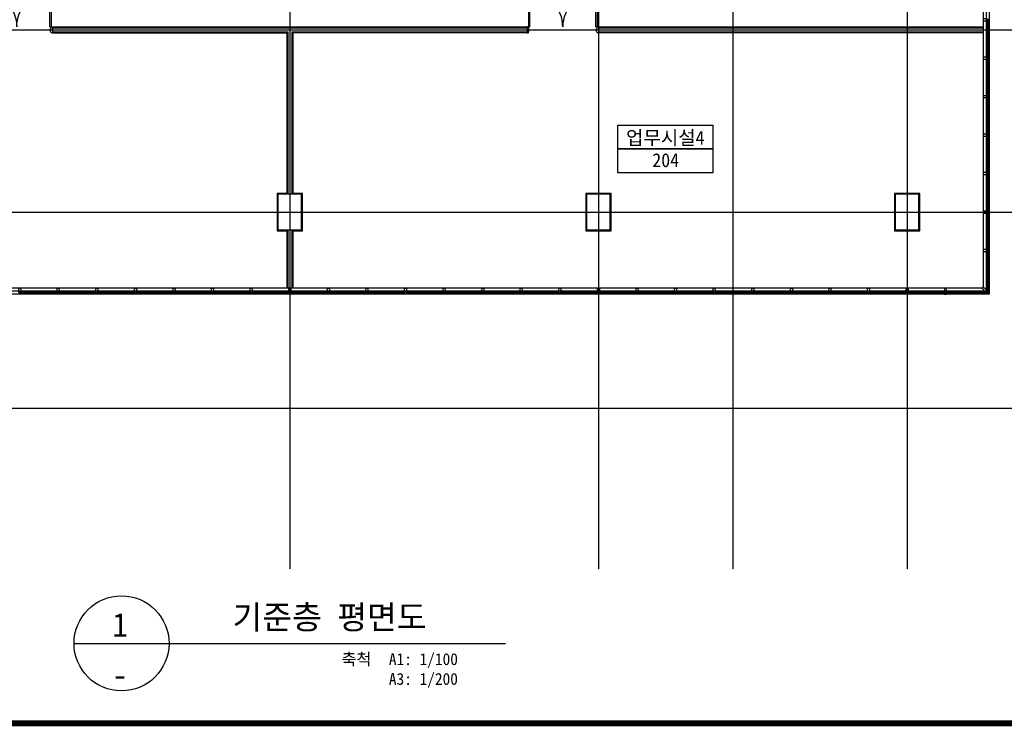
# Model space of a CAD drawing. Header units: millimetres. Extents: x 3445018 to 4174071, y -6064565 to -5122887.
# Tile 185 of 192: x 3871409 to 3896291, y -5254297 to -5236456. Entities that reach past the tile are written whole.
import ezdxf
from ezdxf.enums import TextEntityAlignment as Align

# ---------------------------------------------------------------- set-up
doc = ezdxf.new("R2010")
doc.units = ezdxf.units.MM
doc.header["$MEASUREMENT"] = 0
doc.linetypes.add('CEN', pattern=[66, 60, -2, 2, -2])
for name, color, linetype in [('3', 3, 'CONTINUOUS'), ('A_GE_FORM', 7, 'CONTINUOUS'), ('CEN', 13, 'CEN'), ('DO', 7, 'CONTINUOUS'), ('door', 4, 'CONTINUOUS'), ('FIN', 6, 'CONTINUOUS'), ('RBO', 1, 'CONTINUOUS'), ('SHEET_SD', 7, 'CONTINUOUS'), ('SY', 1, 'CONTINUOUS'), ('TE1', 3, 'CONTINUOUS'), ('TE2', 2, 'CONTINUOUS'), ('WA1', 2, 'CONTINUOUS'), ('WA3', 7, 'CONTINUOUS'), ('WIN1', 4, 'CONTINUOUS'), ('WIN2', 9, 'CONTINUOUS')]:
    doc.layers.add(name, color=color, linetype=linetype)
doc.styles.add('돋움체', font='txt')

# ---------------------------------------------------------------- blocks, each defined once
blk = doc.blocks.new('D_1800(148)')
at = {"layer": 'DO'}
for points in [[(105219, -2071763), (105219, -2071831), (105204, -2071831), (105204, -2071871), (105174, -2071871), (105174, -2071723), (105204, -2071723), (105219, -2071763)], [(106929, -2071763), (106929, -2071831), (106944, -2071831), (106944, -2071871), (106974, -2071871), (106974, -2071723), (106944, -2071723), (106929, -2071763)]]:
    blk.add_lwpolyline(points, dxfattribs=at)
for points in [[(105204, -2071871), (105239, -2071871), (105239, -2072741), (105204, -2072741)], [(106944, -2071871), (106909, -2071871), (106909, -2072741), (106944, -2072741)]]:
    blk.add_lwpolyline(points, close=True, dxfattribs=at)
for centre, start, end in [((105204, -2071871), 272.3056, 0), ((106944, -2071871), 180, 267.6944)]:
    blk.add_arc(centre, 870, start, end, dxfattribs=at)
blk = doc.blocks.new('CW-1')
at = {"layer": 'door'}
for points in [[(704860, -1026992), (704879, -1026992), (704879, -1026980), (704829, -1026980), (704829, -1026992), (704848, -1026992)], [(704848, -1027028), (704829, -1027028), (704829, -1027130), (704879, -1027130), (704879, -1027028), (704860, -1027028)], [(704848, -1026992), (704848, -1027028)], [(704860, -1026992), (704860, -1027028)]]:
    blk.add_lwpolyline(points, dxfattribs=at)
blk = doc.blocks.new('sheet _서영')
at = {"layer": 'A_GE_FORM', "const_width": 1.5}
blk.add_lwpolyline([(-361868.49, -1059038.93), (-362670.49, -1059038.93), (-362670.49, -1058483.93), (-361868.49, -1058483.93)], close=True, dxfattribs=at)

msp = doc.modelspace()

# ---------------------------------------------------------------- linework, layer by layer
at = {"layer": 'CEN'}
for p, q in [((3878234.289, -5205977.477), (3878234.289, -5250325.917)), ((3886034.289, -5205977.477), (3886034.289, -5250325.917)), ((3889434.289, -5205977.477), (3889434.289, -5250325.917)), ((3893834.289, -5205977.477), (3893834.289, -5250325.917)), ((3853298.874, -5236712.953), (3904157.54, -5236712.953)), ((3853298.874, -5241312.953), (3904157.54, -5241312.953)), ((3853298.874, -5246262.953), (3904157.54, -5246262.953))]:
    msp.add_line(p, q, dxfattribs=at)
at = {"layer": 'FIN', "ltscale": 1000}
for p, q in [((3872234.289, -5236638.953), (3884234.289, -5236638.953)), ((3872234.289, -5236650.953), (3884234.289, -5236650.953)), ((3886034.289, -5236638.953), (3895759.289, -5236638.953)), ((3886034.289, -5236650.953), (3895759.289, -5236650.953))]:
    msp.add_line(p, q, dxfattribs=at)
for points in [[(3872234.289, -5236774.953), (3878172.289, -5236774.953), (3878172.289, -5240862.953)], [(3872234.289, -5236786.953), (3878160.289, -5236786.953), (3878160.289, -5240862.953)], [(3884234.289, -5236774.953), (3878296.289, -5236774.953), (3878296.289, -5240862.953)], [(3884234.289, -5236786.953), (3878308.289, -5236786.953), (3878308.289, -5240862.953)], [(3895759.289, -5236774.953), (3886034.289, -5236774.953)], [(3895759.289, -5236786.953), (3886034.289, -5236786.953)], [(3878160.289, -5240842.953), (3877914.289, -5240842.953), (3877914.289, -5241782.953), (3878160.289, -5241782.953)], [(3878308.289, -5241782.953), (3878554.289, -5241782.953), (3878554.289, -5240842.953), (3878308.289, -5240842.953)], [(3878160.289, -5241762.953), (3878160.289, -5243237.953)], [(3878172.289, -5241762.953), (3878172.289, -5243237.953)], [(3878296.289, -5241762.953), (3878296.289, -5243237.953)], [(3878308.289, -5241762.953), (3878308.289, -5243237.953)]]:
    msp.add_lwpolyline(points, dxfattribs=at)
for points in [[(3885714.289, -5241782.953), (3886354.289, -5241782.953), (3886354.289, -5240842.953), (3885714.289, -5240842.953)], [(3893514.299, -5241782.965), (3894154.299, -5241782.965), (3894154.299, -5240842.965), (3893514.299, -5240842.965)]]:
    msp.add_lwpolyline(points, close=True, dxfattribs=at)
at = {"layer": 'RBO'}
for points in [[(3886528.325, -5239719.53), (3886528.325, -5239119.53), (3888928.325, -5239119.53), (3888928.325, -5239719.53)], [(3886528.325, -5240319.53), (3886528.325, -5239719.53), (3888928.325, -5239719.53), (3888928.325, -5240319.53)]]:
    msp.add_lwpolyline(points, close=True, dxfattribs=at)
at = {"layer": 'SY'}
msp.add_line((3872782.551, -5252202.431), (3883686.028, -5252202.431), dxfattribs=at)
msp.add_circle((3873982.551, -5252202.431), 1200, dxfattribs=at)
at = {"layer": 'WA1'}
for points in [[(3877934.289, -5241762.953), (3878534.289, -5241762.953), (3878534.289, -5240862.953), (3877934.289, -5240862.953)], [(3885734.289, -5241762.953), (3886334.289, -5241762.953), (3886334.289, -5240862.953), (3885734.289, -5240862.953)], [(3893534.289, -5241762.953), (3894134.289, -5241762.953), (3894134.289, -5240862.953), (3893534.289, -5240862.953)]]:
    msp.add_lwpolyline(points, close=True, dxfattribs=at)
at = {"layer": 'WA3', "ltscale": 1000}
for p, q in [((3872234.289, -5236662.953), (3884234.289, -5236662.953)), ((3872234.289, -5236762.953), (3878184.289, -5236762.953)), ((3878284.289, -5236762.953), (3884234.289, -5236762.953)), ((3886034.289, -5236662.953), (3895759.289, -5236662.953)), ((3886034.289, -5236762.953), (3895759.289, -5236762.953)), ((3878184.289, -5241762.953), (3878184.289, -5243237.953)), ((3878284.289, -5241762.953), (3878284.289, -5243237.953))]:
    msp.add_line(p, q, dxfattribs=at)
for points in [[(3878184.289, -5236762.953), (3878184.289, -5240862.953)], [(3878284.289, -5236762.953), (3878284.289, -5240862.953)]]:
    msp.add_lwpolyline(points, dxfattribs=at)
at = {"layer": 'WIN1', "ltscale": 1000}
for p, q in [((3895861.287, -5236461.81), (3895861.289, -5237421.239)), ((3895879.287, -5236461.81), (3895879.289, -5237421.239)), ((3895897.289, -5237421.239), (3895897.287, -5236461.81)), ((3895861.287, -5237433.239), (3895861.289, -5238392.667)), ((3895879.287, -5237433.239), (3895879.289, -5238392.667)), ((3895897.289, -5238392.667), (3895897.287, -5237433.239)), ((3895861.287, -5238404.667), (3895861.289, -5239364.096)), ((3895879.287, -5238404.667), (3895879.289, -5239364.096)), ((3895897.289, -5239364.096), (3895897.287, -5238404.667)), ((3895861.287, -5239376.096), (3895861.289, -5240335.524)), ((3895879.287, -5239376.096), (3895879.289, -5240335.524)), ((3895897.289, -5240335.524), (3895897.287, -5239376.096)), ((3895861.287, -5240347.524), (3895861.289, -5241306.953)), ((3895879.287, -5240347.524), (3895879.289, -5241306.953)), ((3895897.289, -5241306.953), (3895897.287, -5240347.524)), ((3895861.287, -5241318.953), (3895861.289, -5242278.381)), ((3895879.287, -5241318.953), (3895879.289, -5242278.381)), ((3895897.289, -5242278.381), (3895897.287, -5241318.953)), ((3895861.287, -5242290.381), (3895861.29, -5243304.598)), ((3895879.287, -5242290.381), (3895879.29, -5243349.468)), ((3895897.29, -5243340.598), (3895897.287, -5242290.381)), ((3872378.257, -5243339.985), (3871415.257, -5243339.982)), ((3872378.257, -5243357.985), (3871415.257, -5243357.982)), ((3873353.257, -5243339.988), (3872390.257, -5243339.985)), ((3873353.257, -5243357.988), (3872390.257, -5243357.985)), ((3874328.257, -5243339.99), (3873365.257, -5243339.988)), ((3874328.257, -5243357.99), (3873365.257, -5243357.988)), ((3875303.257, -5243339.993), (3874340.257, -5243339.99)), ((3875303.257, -5243357.993), (3874340.257, -5243357.99)), ((3876278.257, -5243339.996), (3875315.257, -5243339.993)), ((3876278.257, -5243357.996), (3875315.257, -5243357.993)), ((3877253.257, -5243339.998), (3876290.257, -5243339.996)), ((3877253.257, -5243357.998), (3876290.257, -5243357.996)), ((3878228.257, -5243340.001), (3877265.257, -5243339.998)), ((3878228.257, -5243358.001), (3877265.257, -5243357.998)), ((3879203.257, -5243340.004), (3878240.257, -5243340.001)), ((3879203.257, -5243340.004), (3878240.257, -5243340.001)), ((3879203.257, -5243358.004), (3878240.257, -5243358.001)), ((3879203.257, -5243358.004), (3878240.257, -5243358.001)), ((3880178.257, -5243340.006), (3879215.257, -5243340.004)), ((3880178.257, -5243340.006), (3879215.257, -5243340.004)), ((3880178.257, -5243358.006), (3879215.257, -5243358.004)), ((3880178.257, -5243358.006), (3879215.257, -5243358.004)), ((3881153.257, -5243340.009), (3880190.257, -5243340.006)), ((3881153.257, -5243340.009), (3880190.257, -5243340.006)), ((3881153.257, -5243358.009), (3880190.257, -5243358.006)), ((3881153.257, -5243358.009), (3880190.257, -5243358.006)), ((3882128.257, -5243340.012), (3881165.257, -5243340.009)), ((3882128.257, -5243340.012), (3881165.257, -5243340.009)), ((3882128.257, -5243358.012), (3881165.257, -5243358.009)), ((3882128.257, -5243358.012), (3881165.257, -5243358.009)), ((3883103.257, -5243340.014), (3882140.257, -5243340.012)), ((3883103.257, -5243340.014), (3882140.257, -5243340.012)), ((3883103.257, -5243358.014), (3882140.257, -5243358.012)), ((3883103.257, -5243358.014), (3882140.257, -5243358.012)), ((3884078.257, -5243340.017), (3883115.257, -5243340.014)), ((3884078.257, -5243340.017), (3883115.257, -5243340.014)), ((3884078.257, -5243358.017), (3883115.257, -5243358.014)), ((3884078.257, -5243358.017), (3883115.257, -5243358.014)), ((3885053.257, -5243340.02), (3884090.257, -5243340.017)), ((3885053.257, -5243340.02), (3884090.257, -5243340.017)), ((3885053.257, -5243358.02), (3884090.257, -5243358.017)), ((3885053.257, -5243358.02), (3884090.257, -5243358.017)), ((3886028.257, -5243340.022), (3885065.257, -5243340.02)), ((3886028.257, -5243340.022), (3885065.257, -5243340.02)), ((3886028.257, -5243358.022), (3885065.257, -5243358.02)), ((3886028.257, -5243358.022), (3885065.257, -5243358.02)), ((3887003.257, -5243340.025), (3886040.257, -5243340.022)), ((3887003.257, -5243358.025), (3886040.257, -5243358.022)), ((3887978.257, -5243340.028), (3887015.257, -5243340.025)), ((3887978.257, -5243358.028), (3887015.257, -5243358.025)), ((3888953.257, -5243340.03), (3887990.257, -5243340.028)), ((3888953.257, -5243358.03), (3887990.257, -5243358.028)), ((3889928.257, -5243340.033), (3888965.257, -5243340.031)), ((3889928.257, -5243358.033), (3888965.257, -5243358.031)), ((3890903.257, -5243340.036), (3889940.257, -5243340.033)), ((3890903.257, -5243358.036), (3889940.257, -5243358.033)), ((3891878.257, -5243340.039), (3890915.257, -5243340.036)), ((3891878.257, -5243358.039), (3890915.257, -5243358.036)), ((3892853.257, -5243340.041), (3891890.257, -5243340.039)), ((3892853.257, -5243358.041), (3891890.257, -5243358.039)), ((3893828.257, -5243340.044), (3892865.257, -5243340.041)), ((3893828.257, -5243358.044), (3892865.257, -5243358.041)), ((3894803.257, -5243340.047), (3893840.257, -5243340.044)), ((3894803.257, -5243358.047), (3893840.257, -5243358.044)), ((3895852.772, -5243340.049), (3894815.257, -5243340.047)), ((3895870.772, -5243358.05), (3894815.257, -5243358.047)), ((3871415.257, -5243375.982), (3872378.257, -5243375.985)), ((3872390.257, -5243375.985), (3873353.257, -5243375.988)), ((3873365.257, -5243375.988), (3874328.257, -5243375.99)), ((3874340.257, -5243375.99), (3875303.257, -5243375.993)), ((3875315.257, -5243375.993), (3876278.257, -5243375.996)), ((3876290.257, -5243375.996), (3877253.257, -5243375.998)), ((3877265.257, -5243375.998), (3878228.257, -5243376.001)), ((3878240.257, -5243376.001), (3879203.257, -5243376.004)), ((3878240.257, -5243376.001), (3879203.257, -5243376.004)), ((3879215.257, -5243376.004), (3880178.257, -5243376.006)), ((3879215.257, -5243376.004), (3880178.257, -5243376.006)), ((3880190.257, -5243376.006), (3881153.257, -5243376.009)), ((3880190.257, -5243376.006), (3881153.257, -5243376.009)), ((3881165.257, -5243376.009), (3882128.257, -5243376.012)), ((3881165.257, -5243376.009), (3882128.257, -5243376.012)), ((3882140.257, -5243376.012), (3883103.257, -5243376.014)), ((3882140.257, -5243376.012), (3883103.257, -5243376.014)), ((3883115.257, -5243376.014), (3884078.257, -5243376.017)), ((3883115.257, -5243376.014), (3884078.257, -5243376.017)), ((3884090.257, -5243376.017), (3885053.257, -5243376.02)), ((3884090.257, -5243376.017), (3885053.257, -5243376.02)), ((3885065.257, -5243376.02), (3886028.257, -5243376.022)), ((3885065.257, -5243376.02), (3886028.257, -5243376.022)), ((3886040.257, -5243376.022), (3887003.257, -5243376.025)), ((3887015.257, -5243376.025), (3887978.257, -5243376.028)), ((3887990.257, -5243376.028), (3888953.257, -5243376.03)), ((3888965.257, -5243376.031), (3889928.257, -5243376.033)), ((3889940.257, -5243376.033), (3890903.257, -5243376.036)), ((3890915.257, -5243376.036), (3891878.257, -5243376.039)), ((3891890.257, -5243376.039), (3892853.257, -5243376.041)), ((3892865.257, -5243376.041), (3893828.257, -5243376.044)), ((3893840.257, -5243376.044), (3894803.257, -5243376.047)), ((3894815.257, -5243376.047), (3895888.772, -5243376.05))]:
    msp.add_line(p, q, dxfattribs=at)
msp.add_lwpolyline([(3895909.289, -5243352.597), (3895909.289, -5243387.953), (3895873.934, -5243387.953), (3895861.934, -5243375.953), (3895888.804, -5243375.953), (3895852.804, -5243339.953), (3895825.934, -5243339.953), (3895723.934, -5243237.953), (3895759.289, -5243237.953), (3895759.289, -5243202.597), (3895861.289, -5243304.597), (3895861.289, -5243331.468), (3895897.289, -5243367.468), (3895897.289, -5243340.597), (3895909.289, -5243352.597)], dxfattribs=at)
at = {"layer": 'WIN2', "ltscale": 1000}
for points in [[(3860559.289, -5220037.953), (3895909.289, -5220037.953), (3895909.289, -5243387.953), (3860559.289, -5243387.953)], [(3860634.289, -5220112.953), (3895834.289, -5220112.953), (3895834.289, -5243312.953), (3860634.289, -5243312.953)], [(3860709.289, -5220187.953), (3895759.289, -5220187.953), (3895759.289, -5243237.953), (3860709.289, -5243237.953)]]:
    msp.add_lwpolyline(points, close=True, dxfattribs=at)

# ---------------------------------------------------------------- block references
at = {"layer": '3', "xscale": 100, "yscale": 100, "zscale": 100}
msp.add_blockref('sheet _서영', (40106670.4, 100649671.693), dxfattribs=at)
at = {"layer": 'DO', "xscale": -1, "rotation": 180}
msp.add_blockref('D_1800(148)', (3765260.283, -7308510.261), dxfattribs=at)
at = {"layer": 'DO', "rotation": 180}
msp.add_blockref('D_1800(148)', (3991208.296, -7308510.261), dxfattribs=at)
at = {"layer": 'WIN1'}
for p, rotation in [((4922889.437, -4531602.248), 270), ((4922889.437, -4532573.677), 270), ((4922889.437, -4533545.105), 270), ((4922889.437, -4534516.534), 270), ((4922889.437, -4535487.962), 270), ((4922889.437, -4536459.391), 270), ((4922889.437, -4537430.819), 269.9999999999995), ((4599662.851, -6270368.1), 180)]:
    msp.add_blockref('CW-1', p, dxfattribs=dict(at, rotation=rotation))
at = {"layer": 'WIN1', "xscale": -1, "rotation": 180}
for p in [(3166555.727, -6270368.1), (3167530.727, -6270368.1), (3168505.727, -6270368.1), (3169480.727, -6270368.1), (3170455.727, -6270368.1), (3171430.727, -6270368.1), (3172405.727, -6270368.1), (3173380.727, -6270368.1), (3174355.727, -6270368.1), (3175330.727, -6270368.1), (3176305.727, -6270368.1), (3177280.727, -6270368.1), (3178255.727, -6270368.1), (3179230.727, -6270368.1), (3180205.727, -6270368.1), (3181180.727, -6270368.1), (3182155.727, -6270368.1), (3183130.727, -6270368.1), (3184105.727, -6270368.1), (3185080.727, -6270368.1), (3186055.727, -6270368.1), (3187030.727, -6270368.1), (3188005.727, -6270368.1), (3188980.727, -6270368.1)]:
    msp.add_blockref('CW-1', p, dxfattribs=at)

# ---------------------------------------------------------------- texts
at = {"layer": 'SHEET_SD', "color": 3, "style": '돋움체'}
for s, p in [('1', (3873946.968, -5251735.766)), ('-', (3873941.475, -5252996.34))]:
    msp.add_text(s, height=600, dxfattribs=at).set_placement(p, align=Align.MIDDLE)
at = {"layer": 'TE1', "linetype": 'Continuous', "style": '돋움체'}
msp.add_text('기준층 평면도', height=600, dxfattribs=at).set_placement((3876787.246, -5252021.022), align=Align.BOTTOM_LEFT)
for s, p in [('축척', (3880294.938, -5252840.88)), ('A1: 1/100', (3882483.641, -5252840.88)), ('A3: 1/200', (3882483.641, -5253340.88))]:
    msp.add_text(s, height=300, dxfattribs=at).set_placement(p, align=Align.BOTTOM_RIGHT)
at = {"layer": 'TE2', "style": '돋움체'}
for s, p in [('업무시설4', (3887724.194, -5239433.367)), ('204', (3887734.617, -5240006.009))]:
    msp.add_text(s, height=350, dxfattribs=at).set_placement(p, align=Align.MIDDLE)

doc.saveas('drawing.dxf')
